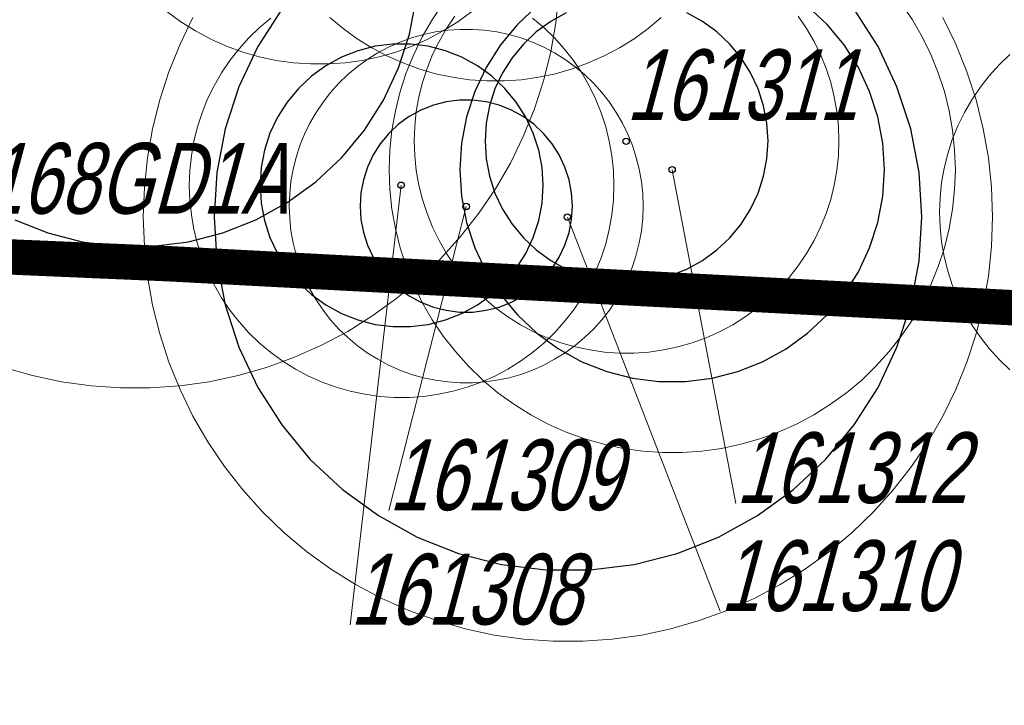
# Model space of a CAD drawing. Header units: metres. Extents: x 7419449 to 7420144, y 5549519 to 5549653.
# Tile 2 of 67: x 7419457 to 7419471, y 5549524 to 5549534. Entities that reach past the tile are written whole.
import ezdxf
from ezdxf.enums import TextEntityAlignment as Align
from ezdxf.lldxf.tags import DXFTag

# ---------------------------------------------------------------- set-up
doc = ezdxf.new("R2010")
doc.units = ezdxf.units.M
doc.linetypes.add('PRZER1-1', pattern=[1, 0.5, -0.5])
doc.layers.add('_4_GRANICA_OPRACOWANIA', color=146, linetype='2', lineweight=53, transparency=0.2)
doc.layers.add('_4_korony', color=7, linetype='Continuous', lineweight=25, true_color=0x7aa300)
for name, color, linetype, lineweight in [('_4_krzewy istniejące', 86, 'Continuous', 30), ('_4_NUMERY_PIKIET', 7, 'Continuous', 15), ('_4_SOD', 30, 'Continuous', 20), ('EGUG', 5, 'Continuous', 18)]:
    doc.layers.add(name, color=color, linetype=linetype, lineweight=lineweight)
doc.layers.add('_4_PUNKT_INWENTARYZACYJNY', color=7, linetype='Continuous')
doc.styles.add('STANDARD-Working1250', font='arial.ttf', dxfattribs={"height": 2.5})
tags = doc.linetypes.add('2', pattern=[0.9, 0.6, -0.3]).pattern_tags.tags
tags[6:7] = [DXFTag(74, 4), DXFTag(75, 0), DXFTag(340, '0'), DXFTag(46, 1.0), DXFTag(50, 0.0), DXFTag(44, 0.0), DXFTag(45, 0.0)]
tags[4:5] = [DXFTag(74, 4), DXFTag(75, 0), DXFTag(340, '0'), DXFTag(46, 1.0), DXFTag(50, 0.0), DXFTag(44, 0.0), DXFTag(45, 0.0)]

msp = doc.modelspace()

# ---------------------------------------------------------------- linework, layer by layer
at = {"layer": '_4_GRANICA_OPRACOWANIA', "lineweight": 30, "ltscale": 3, "const_width": 0.5}
msp.add_lwpolyline([(7419450.062, 5549530.83), (7419458.91, 5549530.45), (7419461.94, 5549530.29), (7419468.08, 5549529.97), (7419483.43, 5549529.18), (7419523.94, 5549526.59), (7419538.19, 5549526.4), (7419548.95, 5549525.8), (7419576.9, 5549524.47), (7419583.97, 5549584.15), (7419584.48, 5549588.54), (7419590.93, 5549644.33), (7419562.5, 5549640.55), (7419487.71, 5549630.61), (7419482.9, 5549629.97), (7419478.25, 5549627.12), (7419462.12, 5549617.26), (7419459.99, 5549593.07), (7419450.09, 5549531.19)], close=True, dxfattribs=at)
at = {"layer": '_4_korony', "linetype": 'Continuous', "flags": 128}
for points in [[(7419456.723, 5549531.072), (7419457.19, 5549530.887), (7419457.676, 5549530.762), (7419458.175, 5549530.699), (7419458.677, 5549530.699), (7419459.176, 5549530.762), (7419459.662, 5549530.887), (7419460.129, 5549531.072), (7419460.569, 5549531.314), (7419460.976, 5549531.609), (7419461.342, 5549531.953), (7419461.662, 5549532.34), (7419461.931, 5549532.764), (7419462.145, 5549533.219), (7419462.3, 5549533.696), (7419462.394, 5549534.19)], [(7419460.493, 5549534.051), (7419460.156, 5549533.521), (7419459.889, 5549532.953), (7419459.695, 5549532.355), (7419459.577, 5549531.739), (7419459.538, 5549531.112), (7419459.577, 5549530.485), (7419459.695, 5549529.869), (7419459.889, 5549529.271), (7419460.156, 5549528.703), (7419460.493, 5549528.173), (7419460.893, 5549527.689), (7419461.351, 5549527.259), (7419461.859, 5549526.89), (7419462.409, 5549526.588), (7419462.993, 5549526.357), (7419463.601, 5549526.201), (7419464.224, 5549526.122), (7419464.852, 5549526.122), (7419465.475, 5549526.201), (7419466.083, 5549526.357), (7419466.667, 5549526.588), (7419467.217, 5549526.89), (7419467.725, 5549527.259), (7419468.183, 5549527.689), (7419468.583, 5549528.173), (7419468.92, 5549528.703), (7419469.187, 5549529.271), (7419469.381, 5549529.869), (7419469.499, 5549530.485), (7419469.538, 5549531.112), (7419469.499, 5549531.739), (7419469.381, 5549532.355), (7419469.187, 5549532.953), (7419468.92, 5549533.521), (7419468.583, 5549534.051)], [(7419464.1, 5549534.092), (7419463.825, 5549533.834), (7419463.585, 5549533.543), (7419463.383, 5549533.225), (7419463.223, 5549532.884), (7419463.106, 5549532.526), (7419463.036, 5549532.156), (7419463.012, 5549531.78), (7419463.036, 5549531.404), (7419463.106, 5549531.034), (7419463.223, 5549530.676), (7419463.383, 5549530.335), (7419463.585, 5549530.017), (7419463.825, 5549529.726), (7419464.1, 5549529.468), (7419464.405, 5549529.247), (7419464.735, 5549529.066), (7419465.085, 5549528.927), (7419465.45, 5549528.833), (7419465.824, 5549528.786), (7419466.2, 5549528.786), (7419466.574, 5549528.833), (7419466.939, 5549528.927), (7419467.289, 5549529.066), (7419467.619, 5549529.247), (7419467.924, 5549529.468), (7419468.199, 5549529.726), (7419468.439, 5549530.017), (7419468.641, 5549530.335), (7419468.801, 5549530.676), (7419468.918, 5549531.034), (7419468.988, 5549531.404), (7419469.012, 5549531.78), (7419468.988, 5549532.156), (7419468.918, 5549532.526), (7419468.801, 5549532.884), (7419468.641, 5549533.225), (7419468.439, 5549533.543), (7419468.199, 5549533.834), (7419467.924, 5549534.092)], [(7419464.514, 5549533.996), (7419464.294, 5549533.875), (7419464.091, 5549533.727), (7419463.908, 5549533.555), (7419463.748, 5549533.362), (7419463.613, 5549533.15), (7419463.506, 5549532.922), (7419463.429, 5549532.683), (7419463.382, 5549532.437), (7419463.366, 5549532.186), (7419463.382, 5549531.935), (7419463.429, 5549531.689), (7419463.506, 5549531.45), (7419463.613, 5549531.222), (7419463.748, 5549531.01), (7419463.908, 5549530.817), (7419464.091, 5549530.645), (7419464.294, 5549530.497), (7419464.514, 5549530.376), (7419464.748, 5549530.284), (7419464.991, 5549530.221), (7419465.24, 5549530.19), (7419465.492, 5549530.19), (7419465.741, 5549530.221), (7419465.984, 5549530.284), (7419466.218, 5549530.376), (7419466.438, 5549530.497), (7419466.641, 5549530.645), (7419466.824, 5549530.817), (7419466.984, 5549531.01), (7419467.119, 5549531.222), (7419467.226, 5549531.45), (7419467.303, 5549531.689), (7419467.35, 5549531.935), (7419467.366, 5549532.186), (7419467.35, 5549532.437), (7419467.303, 5549532.683), (7419467.226, 5549532.922), (7419467.119, 5549533.15), (7419466.984, 5549533.362), (7419466.824, 5549533.555), (7419466.641, 5549533.727), (7419466.438, 5549533.875), (7419466.218, 5549533.996)]]:
    msp.add_lwpolyline(points, dxfattribs=at)
for points in [[(7419464.188, 5549531.559), (7419464.172, 5549531.81), (7419464.125, 5549532.056), (7419464.048, 5549532.295), (7419463.941, 5549532.523), (7419463.806, 5549532.735), (7419463.646, 5549532.928), (7419463.463, 5549533.1), (7419463.26, 5549533.248), (7419463.04, 5549533.369), (7419462.806, 5549533.461), (7419462.563, 5549533.524), (7419462.314, 5549533.555), (7419462.062, 5549533.555), (7419461.813, 5549533.524), (7419461.57, 5549533.461), (7419461.336, 5549533.369), (7419461.116, 5549533.248), (7419460.913, 5549533.1), (7419460.73, 5549532.928), (7419460.57, 5549532.735), (7419460.435, 5549532.523), (7419460.328, 5549532.295), (7419460.251, 5549532.056), (7419460.204, 5549531.81), (7419460.188, 5549531.559), (7419460.204, 5549531.308), (7419460.251, 5549531.062), (7419460.328, 5549530.823), (7419460.435, 5549530.595), (7419460.57, 5549530.383), (7419460.73, 5549530.19), (7419460.913, 5549530.018), (7419461.116, 5549529.87), (7419461.336, 5549529.749), (7419461.57, 5549529.657), (7419461.813, 5549529.594), (7419462.062, 5549529.563), (7419462.314, 5549529.563), (7419462.563, 5549529.594), (7419462.806, 5549529.657), (7419463.04, 5549529.749), (7419463.26, 5549529.87), (7419463.463, 5549530.018), (7419463.646, 5549530.19), (7419463.806, 5549530.383), (7419463.941, 5549530.595), (7419464.048, 5549530.823), (7419464.125, 5549531.062), (7419464.172, 5549531.308)], [(7419464.6, 5549531.265), (7419464.588, 5549531.453), (7419464.553, 5549531.638), (7419464.495, 5549531.817), (7419464.414, 5549531.988), (7419464.314, 5549532.147), (7419464.193, 5549532.292), (7419464.056, 5549532.421), (7419463.904, 5549532.531), (7419463.739, 5549532.622), (7419463.564, 5549532.692), (7419463.381, 5549532.738), (7419463.194, 5549532.762), (7419463.006, 5549532.762), (7419462.819, 5549532.738), (7419462.636, 5549532.692), (7419462.461, 5549532.622), (7419462.296, 5549532.531), (7419462.144, 5549532.421), (7419462.007, 5549532.292), (7419461.886, 5549532.147), (7419461.786, 5549531.988), (7419461.705, 5549531.817), (7419461.647, 5549531.638), (7419461.612, 5549531.453), (7419461.6, 5549531.265), (7419461.612, 5549531.077), (7419461.647, 5549530.892), (7419461.705, 5549530.713), (7419461.786, 5549530.542), (7419461.886, 5549530.383), (7419462.007, 5549530.238), (7419462.144, 5549530.109), (7419462.296, 5549529.999), (7419462.461, 5549529.908), (7419462.636, 5549529.838), (7419462.819, 5549529.792), (7419463.006, 5549529.768), (7419463.194, 5549529.768), (7419463.381, 5549529.792), (7419463.564, 5549529.838), (7419463.739, 5549529.908), (7419463.904, 5549529.999), (7419464.056, 5549530.109), (7419464.193, 5549530.238), (7419464.314, 5549530.383), (7419464.414, 5549530.542), (7419464.495, 5549530.713), (7419464.553, 5549530.892), (7419464.588, 5549531.077)]]:
    msp.add_lwpolyline(points, close=True, dxfattribs=at)
at = {"layer": '_4_krzewy istniejące', "elevation": 10.18}
msp.add_lwpolyline([(7419533.763, 5549558.395), (7419528.84, 5549526.525), (7419523.94, 5549526.59), (7419483.43, 5549529.18), (7419454.642, 5549530.858), (7419457.792, 5549566.805), (7419533.763, 5549558.395)], dxfattribs=at)
at = {"layer": '_4_NUMERY_PIKIET'}
for points in [[(7419466.01, 5549531.78), (7419466.911, 5549527.064)], [(7419462.18, 5549531.56), (7419461.462, 5549525.347)], [(7419463.1, 5549531.26), (7419462.009, 5549526.963)], [(7419464.53, 5549531.11), (7419466.69, 5549525.538)]]:
    msp.add_lwpolyline(points, dxfattribs=at)
at = {"layer": '_4_PUNKT_INWENTARYZACYJNY'}
for centre in [(7419465.36, 5549532.18), (7419466.01, 5549531.78), (7419462.18, 5549531.56), (7419463.1, 5549531.26), (7419464.53, 5549531.11)]:
    msp.add_circle(centre, 0.045, dxfattribs=at)
at = {"layer": '_4_SOD', "flags": 128}
for points in [[(7419456.572, 5549528.985), (7419456.974, 5549528.869), (7419457.384, 5549528.782), (7419457.799, 5549528.724), (7419458.217, 5549528.695), (7419458.635, 5549528.695), (7419459.053, 5549528.724), (7419459.468, 5549528.782), (7419459.878, 5549528.869), (7419460.28, 5549528.985), (7419460.674, 5549529.128), (7419461.056, 5549529.298), (7419461.426, 5549529.495), (7419461.781, 5549529.717), (7419462.12, 5549529.963), (7419462.441, 5549530.232), (7419462.742, 5549530.523), (7419463.022, 5549530.834), (7419463.28, 5549531.164), (7419463.514, 5549531.511), (7419463.724, 5549531.874), (7419463.907, 5549532.251), (7419464.064, 5549532.639), (7419464.194, 5549533.037), (7419464.295, 5549533.444), (7419464.368, 5549533.856), (7419464.411, 5549534.272)], [(7419462.776, 5549534.131), (7419462.62, 5549533.9), (7419462.48, 5549533.658), (7419462.358, 5549533.407), (7419462.253, 5549533.148), (7419462.167, 5549532.883), (7419462.099, 5549532.612), (7419462.051, 5549532.337), (7419462.022, 5549532.059), (7419462.012, 5549531.78), (7419462.022, 5549531.501), (7419462.051, 5549531.223), (7419462.099, 5549530.948), (7419462.167, 5549530.677), (7419462.253, 5549530.412), (7419462.358, 5549530.153), (7419462.48, 5549529.902), (7419462.62, 5549529.66), (7419462.776, 5549529.429), (7419462.948, 5549529.209), (7419463.135, 5549529.001), (7419463.335, 5549528.807), (7419463.549, 5549528.628), (7419463.775, 5549528.464), (7419464.012, 5549528.316), (7419464.259, 5549528.185), (7419464.514, 5549528.071), (7419464.776, 5549527.976), (7419465.044, 5549527.899), (7419465.317, 5549527.841), (7419465.594, 5549527.802), (7419465.872, 5549527.782), (7419466.152, 5549527.782), (7419466.43, 5549527.802), (7419466.707, 5549527.841), (7419466.98, 5549527.899), (7419467.248, 5549527.976), (7419467.51, 5549528.071), (7419467.765, 5549528.185), (7419468.012, 5549528.316), (7419468.249, 5549528.464), (7419468.475, 5549528.628), (7419468.689, 5549528.807), (7419468.889, 5549529.001), (7419469.076, 5549529.209), (7419469.248, 5549529.429), (7419469.404, 5549529.66), (7419469.544, 5549529.902), (7419469.666, 5549530.153), (7419469.771, 5549530.412), (7419469.857, 5549530.677), (7419469.925, 5549530.948), (7419469.973, 5549531.223), (7419470.002, 5549531.501), (7419470.012, 5549531.78), (7419470.002, 5549532.059), (7419469.973, 5549532.337), (7419469.925, 5549532.612), (7419469.857, 5549532.883), (7419469.771, 5549533.148), (7419469.666, 5549533.407), (7419469.544, 5549533.658), (7419469.404, 5549533.9), (7419469.248, 5549534.131)], [(7419458.869, 5549534.014), (7419459.067, 5549533.87), (7419459.274, 5549533.741), (7419459.49, 5549533.626), (7419459.713, 5549533.527), (7419459.942, 5549533.443), (7419460.177, 5549533.376), (7419460.416, 5549533.325), (7419460.658, 5549533.291), (7419460.902, 5549533.274), (7419461.146, 5549533.274), (7419461.39, 5549533.291), (7419461.632, 5549533.325), (7419461.871, 5549533.376), (7419462.106, 5549533.443), (7419462.335, 5549533.527), (7419462.558, 5549533.626), (7419462.774, 5549533.741), (7419462.981, 5549533.87), (7419463.179, 5549534.014)], [(7419459.24, 5549533.929), (7419459.057, 5549533.552), (7419458.9, 5549533.164), (7419458.77, 5549532.766), (7419458.669, 5549532.359), (7419458.596, 5549531.947), (7419458.553, 5549531.531), (7419458.538, 5549531.112), (7419458.553, 5549530.693), (7419458.596, 5549530.277), (7419458.669, 5549529.865), (7419458.77, 5549529.458), (7419458.9, 5549529.06), (7419459.057, 5549528.672), (7419459.24, 5549528.295), (7419459.45, 5549527.932), (7419459.684, 5549527.585), (7419459.942, 5549527.255), (7419460.222, 5549526.944), (7419460.523, 5549526.653), (7419460.844, 5549526.384), (7419461.183, 5549526.138), (7419461.538, 5549525.916), (7419461.908, 5549525.719), (7419462.29, 5549525.549), (7419462.684, 5549525.406), (7419463.086, 5549525.29), (7419463.496, 5549525.203), (7419463.911, 5549525.145), (7419464.329, 5549525.116), (7419464.747, 5549525.116), (7419465.165, 5549525.145), (7419465.58, 5549525.203), (7419465.99, 5549525.29), (7419466.392, 5549525.406), (7419466.786, 5549525.549), (7419467.168, 5549525.719), (7419467.538, 5549525.916), (7419467.893, 5549526.138), (7419468.232, 5549526.384), (7419468.553, 5549526.653), (7419468.854, 5549526.944), (7419469.134, 5549527.255), (7419469.392, 5549527.585), (7419469.626, 5549527.932), (7419469.836, 5549528.295), (7419470.019, 5549528.672), (7419470.176, 5549529.06), (7419470.306, 5549529.458), (7419470.407, 5549529.865), (7419470.48, 5549530.277), (7419470.523, 5549530.693), (7419470.538, 5549531.112), (7419470.523, 5549531.531), (7419470.48, 5549531.947), (7419470.407, 5549532.359), (7419470.306, 5549532.766), (7419470.176, 5549533.164), (7419470.019, 5549533.552), (7419469.836, 5549533.929)], [(7419460.341, 5549533.923), (7419460.181, 5549533.788), (7419460.03, 5549533.643), (7419459.89, 5549533.487), (7419459.761, 5549533.322), (7419459.644, 5549533.149), (7419459.539, 5549532.967), (7419459.447, 5549532.779), (7419459.369, 5549532.585), (7419459.304, 5549532.386), (7419459.254, 5549532.183), (7419459.217, 5549531.977), (7419459.195, 5549531.768), (7419459.188, 5549531.559), (7419459.195, 5549531.35), (7419459.217, 5549531.141), (7419459.254, 5549530.935), (7419459.304, 5549530.732), (7419459.369, 5549530.533), (7419459.447, 5549530.339), (7419459.539, 5549530.151), (7419459.644, 5549529.969), (7419459.761, 5549529.796), (7419459.89, 5549529.631), (7419460.03, 5549529.475), (7419460.181, 5549529.33), (7419460.341, 5549529.195), (7419460.51, 5549529.072), (7419460.688, 5549528.961), (7419460.873, 5549528.863), (7419461.064, 5549528.777), (7419461.261, 5549528.706), (7419461.462, 5549528.648), (7419461.667, 5549528.605), (7419461.874, 5549528.575), (7419462.083, 5549528.561), (7419462.293, 5549528.561), (7419462.502, 5549528.575), (7419462.709, 5549528.605), (7419462.914, 5549528.648), (7419463.115, 5549528.706), (7419463.312, 5549528.777), (7419463.503, 5549528.863), (7419463.688, 5549528.961), (7419463.866, 5549529.072), (7419464.035, 5549529.195), (7419464.195, 5549529.33), (7419464.346, 5549529.475), (7419464.486, 5549529.631), (7419464.615, 5549529.796), (7419464.732, 5549529.969), (7419464.837, 5549530.151), (7419464.929, 5549530.339), (7419465.007, 5549530.533), (7419465.072, 5549530.732), (7419465.122, 5549530.935), (7419465.159, 5549531.141), (7419465.181, 5549531.35), (7419465.188, 5549531.559), (7419465.181, 5549531.768), (7419465.159, 5549531.977), (7419465.122, 5549532.183), (7419465.072, 5549532.386), (7419465.007, 5549532.585), (7419464.929, 5549532.779), (7419464.837, 5549532.967), (7419464.732, 5549533.149), (7419464.615, 5549533.322), (7419464.486, 5549533.487), (7419464.346, 5549533.643), (7419464.195, 5549533.788), (7419464.035, 5549533.923)], [(7419461.173, 5549533.932), (7419461.36, 5549533.775), (7419461.558, 5549533.631), (7419461.765, 5549533.502), (7419461.981, 5549533.387), (7419462.204, 5549533.288), (7419462.433, 5549533.204), (7419462.668, 5549533.137), (7419462.907, 5549533.086), (7419463.149, 5549533.052), (7419463.393, 5549533.035), (7419463.637, 5549533.035), (7419463.881, 5549533.052), (7419464.123, 5549533.086), (7419464.362, 5549533.137), (7419464.597, 5549533.204), (7419464.826, 5549533.288), (7419465.049, 5549533.387), (7419465.265, 5549533.502), (7419465.472, 5549533.631), (7419465.67, 5549533.775), (7419465.857, 5549533.932)], [(7419462.939, 5549533.949), (7419462.822, 5549533.776), (7419462.717, 5549533.594), (7419462.625, 5549533.406), (7419462.547, 5549533.212), (7419462.482, 5549533.013), (7419462.432, 5549532.81), (7419462.395, 5549532.604), (7419462.373, 5549532.395), (7419462.366, 5549532.186), (7419462.373, 5549531.977), (7419462.395, 5549531.768), (7419462.432, 5549531.562), (7419462.482, 5549531.359), (7419462.547, 5549531.16), (7419462.625, 5549530.966), (7419462.717, 5549530.778), (7419462.822, 5549530.596), (7419462.939, 5549530.423), (7419463.068, 5549530.258), (7419463.208, 5549530.102), (7419463.359, 5549529.957), (7419463.519, 5549529.822), (7419463.688, 5549529.699), (7419463.866, 5549529.588), (7419464.051, 5549529.49), (7419464.242, 5549529.404), (7419464.439, 5549529.333), (7419464.64, 5549529.275), (7419464.845, 5549529.232), (7419465.052, 5549529.202), (7419465.261, 5549529.188), (7419465.471, 5549529.188), (7419465.68, 5549529.202), (7419465.887, 5549529.232), (7419466.092, 5549529.275), (7419466.293, 5549529.333), (7419466.49, 5549529.404), (7419466.681, 5549529.49), (7419466.866, 5549529.588), (7419467.044, 5549529.699), (7419467.213, 5549529.822), (7419467.373, 5549529.957), (7419467.524, 5549530.102), (7419467.664, 5549530.258), (7419467.793, 5549530.423), (7419467.91, 5549530.596), (7419468.015, 5549530.778), (7419468.107, 5549530.966), (7419468.185, 5549531.16), (7419468.25, 5549531.359), (7419468.3, 5549531.562), (7419468.337, 5549531.768), (7419468.359, 5549531.977), (7419468.366, 5549532.186), (7419468.359, 5549532.395), (7419468.337, 5549532.604), (7419468.3, 5549532.81), (7419468.25, 5549533.013), (7419468.185, 5549533.212), (7419468.107, 5549533.406), (7419468.015, 5549533.594), (7419467.91, 5549533.776), (7419467.793, 5549533.949)], [(7419470.781, 5549533.408), (7419470.63, 5549533.263), (7419470.49, 5549533.107), (7419470.361, 5549532.942), (7419470.244, 5549532.769), (7419470.139, 5549532.587), (7419470.047, 5549532.399), (7419469.969, 5549532.205), (7419469.904, 5549532.006), (7419469.854, 5549531.803), (7419469.817, 5549531.597), (7419469.795, 5549531.388), (7419469.788, 5549531.179), (7419469.795, 5549530.97), (7419469.817, 5549530.761), (7419469.854, 5549530.555), (7419469.904, 5549530.352), (7419469.969, 5549530.153), (7419470.047, 5549529.959), (7419470.139, 5549529.771), (7419470.244, 5549529.589), (7419470.361, 5549529.416), (7419470.49, 5549529.251), (7419470.63, 5549529.095), (7419470.781, 5549528.95)]]:
    msp.add_lwpolyline(points, dxfattribs=at)
msp.add_lwpolyline([(7419465.6, 5549531.265), (7419465.594, 5549531.439), (7419465.576, 5549531.613), (7419465.545, 5549531.785), (7419465.503, 5549531.954), (7419465.449, 5549532.12), (7419465.384, 5549532.282), (7419465.307, 5549532.439), (7419465.22, 5549532.59), (7419465.123, 5549532.734), (7419465.015, 5549532.872), (7419464.898, 5549533.002), (7419464.773, 5549533.123), (7419464.639, 5549533.235), (7419464.498, 5549533.338), (7419464.35, 5549533.43), (7419464.196, 5549533.512), (7419464.037, 5549533.583), (7419463.873, 5549533.643), (7419463.705, 5549533.691), (7419463.534, 5549533.727), (7419463.361, 5549533.751), (7419463.187, 5549533.763), (7419463.013, 5549533.763), (7419462.839, 5549533.751), (7419462.666, 5549533.727), (7419462.495, 5549533.691), (7419462.327, 5549533.643), (7419462.163, 5549533.583), (7419462.004, 5549533.512), (7419461.85, 5549533.43), (7419461.702, 5549533.338), (7419461.561, 5549533.235), (7419461.427, 5549533.123), (7419461.302, 5549533.002), (7419461.185, 5549532.872), (7419461.077, 5549532.734), (7419460.98, 5549532.59), (7419460.893, 5549532.439), (7419460.816, 5549532.282), (7419460.751, 5549532.12), (7419460.697, 5549531.954), (7419460.655, 5549531.785), (7419460.624, 5549531.613), (7419460.606, 5549531.439), (7419460.6, 5549531.265), (7419460.606, 5549531.091), (7419460.624, 5549530.917), (7419460.655, 5549530.745), (7419460.697, 5549530.576), (7419460.751, 5549530.41), (7419460.816, 5549530.248), (7419460.893, 5549530.091), (7419460.98, 5549529.94), (7419461.077, 5549529.796), (7419461.185, 5549529.658), (7419461.302, 5549529.528), (7419461.427, 5549529.407), (7419461.561, 5549529.295), (7419461.702, 5549529.192), (7419461.85, 5549529.1), (7419462.004, 5549529.018), (7419462.163, 5549528.947), (7419462.327, 5549528.887), (7419462.495, 5549528.839), (7419462.666, 5549528.803), (7419462.839, 5549528.779), (7419463.013, 5549528.767), (7419463.187, 5549528.767), (7419463.361, 5549528.779), (7419463.534, 5549528.803), (7419463.705, 5549528.839), (7419463.873, 5549528.887), (7419464.037, 5549528.947), (7419464.196, 5549529.018), (7419464.35, 5549529.1), (7419464.498, 5549529.192), (7419464.639, 5549529.295), (7419464.773, 5549529.407), (7419464.898, 5549529.528), (7419465.015, 5549529.658), (7419465.123, 5549529.796), (7419465.22, 5549529.94), (7419465.307, 5549530.091), (7419465.384, 5549530.248), (7419465.449, 5549530.41), (7419465.503, 5549530.576), (7419465.545, 5549530.745), (7419465.576, 5549530.917), (7419465.594, 5549531.091)], close=True, dxfattribs=at)
at = {"layer": 'EGUG', "color": 96, "linetype": 'PRZER1-1', "lineweight": 18, "true_color": 0x008000, "elevation": 10.08}
msp.add_lwpolyline([(7419458.91, 5549530.45), (7419454.49, 5549530.64)], dxfattribs=at)

# ---------------------------------------------------------------- texts
at = {"layer": '_4_NUMERY_PIKIET', "style": 'STANDARD-Working1250', "oblique": 15, "width": 0.7}
for s, p in [('161311', (7419465.36, 5549532.18)), ('161168GD1A', (7419454.642, 5549530.858, 10.18)), ('161309', (7419462.009, 5549526.667)), ('161312', (7419466.911, 5549526.768)), ('161310', (7419466.69, 5549525.242)), ('161308', (7419461.462, 5549525.051))]:
    msp.add_text(s, height=1, dxfattribs=at).set_placement(p, align=Align.BOTTOM_LEFT)

doc.saveas('drawing.dxf')
